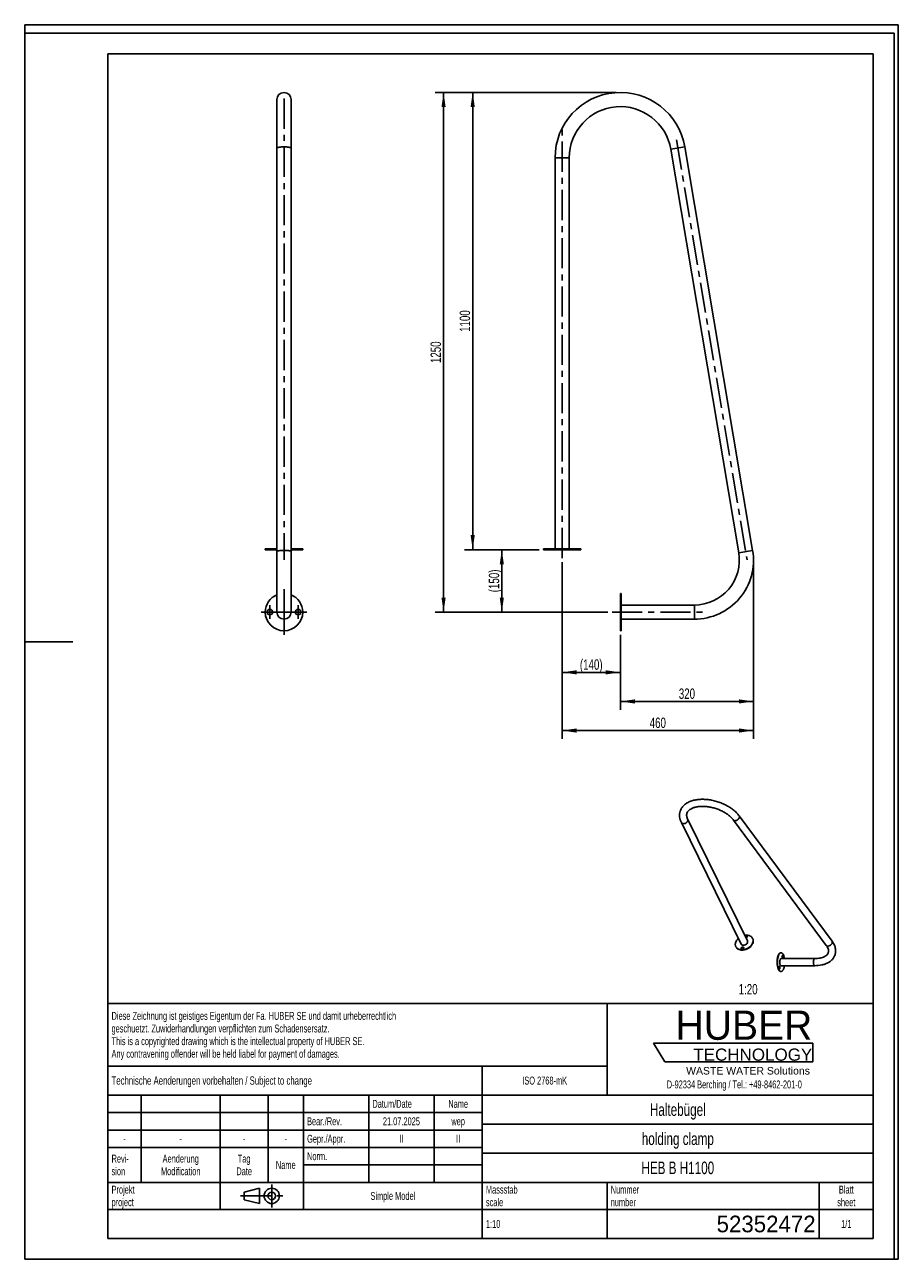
# Model space of a CAD drawing. Header units: millimetres. Extents: x 0 to 2100, y 0 to 2970.
import ezdxf

# ---------------------------------------------------------------- set-up
doc = ezdxf.new("R2010")
doc.units = ezdxf.units.MM
doc.header["$LTSCALE"] = 193.6
doc.linetypes.add('CENTER', pattern=[0.6, 0.375, -0.075, 0.075, -0.075])
doc.layers.get('0').update_dxf_attribs({"linetype": 'CONTINUOUS'})
for name, color, linetype in [('005_AXIS', 7, 'CONTINUOUS'), ('050_DIMENSIONING', 7, 'CONTINUOUS'), ('053_NOTES', 7, 'CONTINUOUS'), ('HUBER_Logo_BL0', 7, 'CONTINUOUS')]:
    doc.layers.add(name, color=color, linetype=linetype)
doc.styles.get("Standard").update_dxf_attribs({"font": 'txt', "width": 0.7})
doc.styles.add('TEXTSTYLE_2', font='txt')
doc.styles.add('TEXTSTYLE_3', font='arial.ttf')
doc.styles.add('TEXTSTYLE_4', font='txt')
doc.dimstyles.new('DIMSTYLE_1', dxfattribs={"dimtxt": 25, "dimasz": 35, "dimexe": 2, "dimexo": 1, "dimtad": 1, "dimtxsty": 'Standard', "dimblk": '_FILLED', "dimblk1": '_FILLED', "dimblk2": '_FILLED', "dimcen": 0.09, "dimazin": 2, "dimtp": 0.5, "dimtm": 0.5, "dimtfac": 1, "dimtofl": 0, "dimtmove": 0, "dimatfit": 3, "dimldrblk": '_FILLED', "dimfxl": 1, "dimtolj": 1, "dimarcsym": 0})
doc.dimstyles.new('DIMSTYLE_2', dxfattribs={"dimtxt": 25, "dimasz": 35, "dimexe": 2, "dimexo": 1, "dimtad": 1, "dimtxsty": 'Standard', "dimblk": '_FILLED', "dimblk1": '_FILLED', "dimblk2": '_FILLED', "dimcen": 0.09, "dimazin": 2, "dimtp": 0.8, "dimtm": 0.8, "dimtfac": 1, "dimtofl": 0, "dimtmove": 0, "dimatfit": 3, "dimldrblk": '_FILLED', "dimfxl": 1, "dimtolj": 1, "dimarcsym": 0})
doc.dimstyles.new('DIMSTYLE_3', dxfattribs={"dimtxt": 25, "dimasz": 35, "dimexe": 2, "dimexo": 1, "dimtad": 1, "dimtxsty": 'Standard', "dimblk": '_FILLED', "dimblk1": '_FILLED', "dimblk2": '_FILLED', "dimcen": 0.09, "dimazin": 2, "dimtp": 1.2, "dimtm": 1.2, "dimtfac": 1, "dimtofl": 0, "dimtmove": 0, "dimatfit": 3, "dimldrblk": '_FILLED', "dimfxl": 1, "dimtolj": 1, "dimarcsym": 0})

# ---------------------------------------------------------------- blocks, each defined once
blk = doc.blocks.new('HUBER_LOGO_BL0', base_point=(1705.8, 504.8))
at = {"layer": 'HUBER_Logo_BL0', "color": 5, "linetype": 'Continuous'}
for p, q in [((1894.2, 520.3), (1511.7, 520.3)), ((1511.7, 520.3), (1538.7, 475.3)), ((1894.2, 520.3), (1894.2, 475.3)), ((1538.7, 475.3), (1894.2, 475.3))]:
    blk.add_line(p, q, dxfattribs=at)
at = {"layer": 'HUBER_Logo_BL0', "color": 2, "linetype": 'Continuous', "attachment_point": 3, "line_spacing_factor": 0.78}
for s, insert, char_height, width, style in [('HUBER\\P\\fArial;\\H29.25;TECHNOLOGY ', (1893.2, 598.3), 70.2, 387.672, 'TEXTSTYLE_2'), ('WASTE WATER Solutions', (1887.6, 462.6), 18, 297.033, 'TEXTSTYLE_3')]:
    blk.add_mtext(s, dxfattribs=dict(at, insert=insert, char_height=char_height, width=width, style=style))
at = {"layer": 'HUBER_Logo_BL0', "color": 2, "linetype": 'Continuous', "insert": (1705.8, 430.2), "char_height": 19, "width": 810.893, "attachment_point": 2, "line_spacing_factor": 0.96}
blk.add_mtext('D-92334 Berching / Tel.: +49-8462-201-0', dxfattribs=at)
blk = doc.blocks.new('_FILLED')
at = {"color": 0, "linetype": 'ByBlock'}
blk.add_solid([(0, 0), (-1, 0.143), (-1, -0.143)], dxfattribs=at)
blk = doc.blocks.new('*D1')
at = {"layer": '050_DIMENSIONING', "color": 2, "linetype": 'Continuous', "transparency": 16777216}
for p, q in [((1751.9, 1672), (1751.9, 1322)), ((1431.9, 1502), (1431.9, 1322)), ((1431.9, 1342), (1591.9, 1342)), ((1751.9, 1342), (1591.9, 1342))]:
    blk.add_line(p, q, dxfattribs=at)
at = {"layer": '050_DIMENSIONING', "color": 2, "linetype": 'Continuous', "transparency": 16777216, "xscale": 35, "yscale": 35, "zscale": 35, "rotation": 180}
blk.add_blockref('_FILLED', (1431.9, 1342), dxfattribs=at)
at = {"layer": '050_DIMENSIONING', "color": 2, "linetype": 'Continuous', "transparency": 16777216, "xscale": 35, "yscale": 35, "zscale": 35}
blk.add_blockref('_FILLED', (1751.9, 1342), dxfattribs=at)
at = {"layer": '050_DIMENSIONING', "color": 2, "linetype": 'Continuous', "transparency": 16777216, "insert": (1591.9, 1373.2), "char_height": 25, "width": 85.714, "attachment_point": 2, "line_spacing_factor": 0.9}
blk.add_mtext('320', dxfattribs=at)
blk = doc.blocks.new('*D2')
at = {"layer": '050_DIMENSIONING', "color": 2, "linetype": 'Continuous', "transparency": 16777216}
for p, q in [((1291.9, 1677), (1291.9, 1252)), ((1751.9, 1672), (1751.9, 1252)), ((1291.9, 1272), (1521.9, 1272)), ((1751.9, 1272), (1521.9, 1272))]:
    blk.add_line(p, q, dxfattribs=at)
at = {"layer": '050_DIMENSIONING', "color": 2, "linetype": 'Continuous', "transparency": 16777216, "xscale": 35, "yscale": 35, "zscale": 35, "rotation": 180}
blk.add_blockref('_FILLED', (1291.9, 1272), dxfattribs=at)
at = {"layer": '050_DIMENSIONING', "color": 2, "linetype": 'Continuous', "transparency": 16777216, "xscale": 35, "yscale": 35, "zscale": 35}
blk.add_blockref('_FILLED', (1751.9, 1272), dxfattribs=at)
at = {"layer": '050_DIMENSIONING', "color": 2, "linetype": 'Continuous', "transparency": 16777216, "insert": (1521.9, 1303.2), "char_height": 25, "width": 88.393, "attachment_point": 2, "line_spacing_factor": 0.9}
blk.add_mtext('460', dxfattribs=at)
blk = doc.blocks.new('*D3')
at = {"layer": '050_DIMENSIONING', "color": 2, "linetype": 'Continuous', "transparency": 16777216}
for p, q in [((1421.9, 2807), (1056.9, 2807)), ((1076.9, 2807), (1076.9, 2257)), ((1076.9, 1707), (1076.9, 2257)), ((1236.9, 1707), (1056.9, 1707))]:
    blk.add_line(p, q, dxfattribs=at)
at = {"layer": '050_DIMENSIONING', "color": 2, "linetype": 'Continuous', "transparency": 16777216, "xscale": 35, "yscale": 35, "zscale": 35}
for p, rotation in [((1076.9, 2807), 90), ((1076.9, 1707), 270)]:
    blk.add_blockref('_FILLED', p, dxfattribs=dict(at, rotation=rotation))
at = {"layer": '050_DIMENSIONING', "color": 2, "linetype": 'Continuous', "transparency": 16777216, "insert": (1045.6, 2257), "char_height": 25, "width": 101.786, "attachment_point": 2, "rotation": 90, "line_spacing_factor": 0.9}
blk.add_mtext('1100', dxfattribs=at)
blk = doc.blocks.new('*D4')
at = {"layer": '050_DIMENSIONING', "color": 2, "linetype": 'Continuous', "transparency": 16777216}
for p, q in [((1421.9, 2807), (986.9, 2807)), ((1006.9, 2807), (1006.9, 2182)), ((1006.9, 1557), (1006.9, 2182)), ((1401.9, 1557), (986.9, 1557))]:
    blk.add_line(p, q, dxfattribs=at)
at = {"layer": '050_DIMENSIONING', "color": 2, "linetype": 'Continuous', "transparency": 16777216, "xscale": 35, "yscale": 35, "zscale": 35}
for p, rotation in [((1006.9, 2807), 90), ((1006.9, 1557), 270)]:
    blk.add_blockref('_FILLED', p, dxfattribs=dict(at, rotation=rotation))
at = {"layer": '050_DIMENSIONING', "color": 2, "linetype": 'Continuous', "transparency": 16777216, "insert": (975.6, 2182), "char_height": 25, "width": 107.143, "attachment_point": 2, "rotation": 90, "line_spacing_factor": 0.9}
blk.add_mtext('1250', dxfattribs=at)
blk = doc.blocks.new('*D5')
at = {"layer": '050_DIMENSIONING', "color": 2, "linetype": 'Continuous', "transparency": 16777216}
for p, q in [((1236.9, 1707), (1126.9, 1707)), ((1146.9, 1707), (1146.9, 1632)), ((1146.9, 1557), (1146.9, 1632)), ((1401.9, 1557), (1126.9, 1557))]:
    blk.add_line(p, q, dxfattribs=at)
at = {"layer": '050_DIMENSIONING', "color": 2, "linetype": 'Continuous', "transparency": 16777216, "xscale": 35, "yscale": 35, "zscale": 35}
for p, rotation in [((1146.9, 1707), 90), ((1146.9, 1557), 270)]:
    blk.add_blockref('_FILLED', p, dxfattribs=dict(at, rotation=rotation))
at = {"layer": '050_DIMENSIONING', "color": 2, "linetype": 'Continuous', "transparency": 16777216, "insert": (1115.6, 1632), "char_height": 25, "width": 109.821, "attachment_point": 2, "rotation": 90, "line_spacing_factor": 0.9}
blk.add_mtext('(150)', dxfattribs=at)
blk = doc.blocks.new('*D6')
at = {"layer": '050_DIMENSIONING', "color": 2, "linetype": 'Continuous', "transparency": 16777216}
for p, q in [((1291.9, 1677), (1291.9, 1392)), ((1431.9, 1502), (1431.9, 1392)), ((1291.9, 1412), (1361.9, 1412)), ((1431.9, 1412), (1361.9, 1412))]:
    blk.add_line(p, q, dxfattribs=at)
at = {"layer": '050_DIMENSIONING', "color": 2, "linetype": 'Continuous', "transparency": 16777216, "xscale": 35, "yscale": 35, "zscale": 35, "rotation": 180}
blk.add_blockref('_FILLED', (1291.9, 1412), dxfattribs=at)
at = {"layer": '050_DIMENSIONING', "color": 2, "linetype": 'Continuous', "transparency": 16777216, "xscale": 35, "yscale": 35, "zscale": 35}
blk.add_blockref('_FILLED', (1431.9, 1412), dxfattribs=at)
at = {"layer": '050_DIMENSIONING', "color": 2, "linetype": 'Continuous', "transparency": 16777216, "insert": (1361.9, 1443.2), "char_height": 25, "width": 112.5, "attachment_point": 2, "line_spacing_factor": 0.9}
blk.add_mtext('(140)', dxfattribs=at)
blk = doc.blocks.new('PROJEKTIONSMETHODE_1_BL1', base_point=(570, 152.5))
at = {"color": 2, "linetype": 'CENTER'}
for p, q in [((593.8, 180), (593.8, 125)), ((518.7, 152.5), (621.3, 152.5))]:
    blk.add_line(p, q, dxfattribs=at)
at = {"color": 2, "linetype": 'Continuous'}
for p, q in [((527.8, 161.7), (564.5, 170.8)), ((527.8, 143.3), (527.8, 161.7)), ((564.5, 134.2), (564.5, 170.8)), ((527.8, 143.3), (564.5, 134.2))]:
    blk.add_line(p, q, dxfattribs=at)
for radius in [18.3, 9.17]:
    blk.add_circle((593.8, 152.5), radius, dxfattribs=at)
blk = doc.blocks.new('*T9')
at = {"color": 3, "linetype": 'Continuous'}
for p, q in [((0, 0), (1840, 0)), ((0, 0), (0, -565)), ((1200, 0), (1200, -220)), ((1840, 0), (1840, -565)), ((0, -150), (1200, -150)), ((900, -150), (900, -565)), ((0, -220), (1840, -220)), ((80, -220), (80, -430)), ((270, -220), (270, -495)), ((385, -220), (385, -430)), ((470, -220), (470, -495)), ((627, -220), (627, -430)), ((784, -220), (784, -430)), ((0, -262), (900, -262)), ((900, -290), (1840, -290)), ((0, -304), (900, -304)), ((0, -346), (900, -346)), ((900, -360), (1840, -360)), ((470, -388), (900, -388)), ((0, -430), (1840, -430)), ((1200, -430), (1200, -565)), ((1710, -430), (1710, -565)), ((0, -495), (1840, -495)), ((0, -565), (1840, -565))]:
    blk.add_line(p, q, dxfattribs=at)
at = {"layer": '053_NOTES', "color": 2, "linetype": 'Continuous', "line_spacing_factor": 0.96}
for s, insert, char_height, width, attachment_point in [('Diese Zeichnung ist geistiges Eigentum der Fa. HUBER SE und damit urheberrechtlich \\Pgeschuetzt. Zuwiderhandlungen verpflichten zum Schadensersatz.\\PThis is a copyrighted drawing which is the intellectual property of HUBER SE.\\PAny contravening offender will be held liabel for payment of damages.', (8.75, -19.9), 19, 2214.8571, 1), ('Technische Aenderungen vorbehalten / Subject to change', (8.75, -175), 20, 1524.7619, 1), ('ISO 2768-mK', (1050, -175.5), 19, 332.9524, 2), ('Datum/Date', (635.75, -231.5), 19, 292.2381, 1), ('Name', (842, -231.5), 19, 126.6667, 2), ('Haltebügel', (1370, -240), 30, 409.1429, 2), ('Bear./Rev.', (478.75, -273.5), 19, 272.3333, 1), ('21.07.2025', (705.5, -273.5), 19, 278.6667, 2), ('wep', (842, -273.5), 19, 99.5238, 2), ('-', (40, -315.5), 19, 34.381, 2), ('-', (175, -315.5), 19, 34.381, 2), ('-', (327.5, -315.5), 19, 34.381, 2), ('-', (427.5, -315.5), 19, 34.381, 2), ('Gepr./Appr.', (478.75, -315.5), 19, 299.4762, 1), ('II', (705.5, -315.5), 19, 56.0952, 2), ('II', (842, -315.5), 19, 56.0952, 2), ('holding clamp', (1370, -310), 30, 544.2857, 2), ('Revi-\\Psion', (8.75, -363.3), 19, 138.4286, 1), ('Aenderung\\PModification', (175, -363.3), 19, 303.0952, 2), ('Tag\\PDate', (327.5, -363.3), 19, 117.619, 2), ('Name', (427.5, -378.5), 19, 126.6667, 2), ('Norm. ', (478.75, -357.5), 19, 175.5238, 1), ('HEB B H1100', (1370, -380), 30, 500, 2), ('Projekt\\Pproject', (8.75, -437.8), 19, 183.6667, 1), ('Massstab\\Pscale', (908.75, -437.8), 19, 224.381, 1), ('Nummer\\Pnumber', (1208.75, -437.8), 19, 186.381, 1), ('Blatt\\Psheet', (1775, -437.8), 19, 137.5238, 2), ('Simple Model', (685, -453), 19, 328.4286, 2), ('1:10', (908.75, -520.5), 19, 94.0952, 1), ('1/1', (1775, -520.5), 19, 79.619, 2)]:
    blk.add_mtext(s, dxfattribs=dict(at, insert=insert, char_height=char_height, width=width, attachment_point=attachment_point))
at = {"layer": '053_NOTES', "color": 2, "linetype": 'Continuous', "insert": (1701.25, -510), "char_height": 40, "width": 593.3333, "attachment_point": 3, "line_spacing_factor": 0.96, "style": 'TEXTSTYLE_4'}
blk.add_mtext('52352472', dxfattribs=at)

msp = doc.modelspace()

# ---------------------------------------------------------------- linework, layer by layer
at = {"color": 7, "linetype": 'Continuous'}
for p, q in [((0, 2970), (2100, 2970)), ((0, 0), (0, 2970)), ((0, 2970), (2100, 2970)), ((0, 0), (0, 2970)), ((2100, 0), (2100, 2970)), ((2100, 0), (2100, 2970)), ((606.309, 2673.171), (606.309, 2789.952)), ((640.309, 2673.171), (640.309, 2789.952)), ((606.309, 1702.684), (606.309, 2673.171)), ((640.309, 1702.684), (640.309, 2673.171)), ((1749.9, 1705.503), (1586.692, 2675.991)), ((1716.371, 1699.864), (1553.163, 2670.352)), ((606.309, 1556.953), (606.309, 1702.684)), ((640.309, 1556.953), (640.309, 1702.684)), ((1578.505, 1050.833), (1722.028, 758.366)), ((1593.767, 1058.322), (1737.289, 765.855)), ((1926.999, 755.106), (1703.818, 1056.738)), ((1940.665, 765.217), (1717.484, 1066.85)), ((1818.237, 723.368), (1899.29, 723.368)), ((1818.237, 706.368), (1899.29, 706.368)), ((0, 0), (2100, 0)), ((0, 0), (2100, 0))]:
    msp.add_line(p, q, dxfattribs=at)
at = {"color": 3, "linetype": 'Continuous'}
for p, q in [((0, 2950), (0, 1485)), ((2090, 2950), (0, 2950)), ((2090, 2950), (2090, 0)), ((0, 1485), (0, 0)), ((0, 1485), (116, 1485)), ((2090, 0), (0, 0))]:
    msp.add_line(p, q, dxfattribs=at)
at = {"color": 5, "linetype": 'Continuous'}
for p, q in [((200, 2900), (2040, 2900)), ((200, 2900), (200, 50)), ((2040, 2900), (2040, 50)), ((200, 50), (2040, 50))]:
    msp.add_line(p, q, dxfattribs=at)
at = {"color": 9, "linetype": 'Continuous'}
for p, q in [((1553.163, 2670.352), (1586.692, 2675.991)), ((1308.866, 2649.953), (1274.866, 2649.953)), ((1716.371, 1699.864), (1749.9, 1705.503)), ((1609.866, 1573.953), (1609.866, 1539.953))]:
    msp.add_line(p, q, dxfattribs=at)
at = {"color": 7, "linetype": 'Continuous'}
for centre, radius, start, end in [((623.309, 2789.953), 17, 90, 180), ((623.309, 2789.953), 17, 0, 90), ((1431.866, 2649.953), 157, 9.546155, 180), ((1431.866, 2649.953), 123, 9.546155, 180), ((1609.866, 1681.953), 142, 270, 9.546155), ((1609.866, 1681.953), 108, 270, 9.546155), ((623.309, 1556.953), 17, 180, 270), ((623.309, 1556.953), 17, 180, 270), ((623.309, 1556.953), 17, 270, 360), ((623.309, 1556.953), 17, 270, 360)]:
    msp.add_arc(centre, radius, start, end, dxfattribs=at)
at = {"color": 9, "linetype": 'Continuous'}
for points, knots in [([(606.309, 2673.171), (606.309, 2673.267), (606.384, 2673.486), (606.658, 2673.76), (607.074, 2674.022), (607.642, 2674.277), (608.357, 2674.522), (609.214, 2674.755), (610.206, 2674.975), (611.767, 2675.257), (613.979, 2675.549), (616.883, 2675.801), (620.033, 2675.956), (622.204, 2675.991), (623.309, 2675.991)], [0, 0, 0, 0, 0.01635268, 0.03718613, 0.06477008, 0.09991793, 0.14280495, 0.19329688, 0.2510766, 0.31569986, 0.46321305, 0.63062612, 0.81179915, 1, 1, 1, 1]), ([(623.309, 2675.991), (624.415, 2675.991), (626.585, 2675.956), (629.736, 2675.801), (632.64, 2675.549), (634.852, 2675.257), (636.412, 2674.975), (637.405, 2674.755), (638.262, 2674.522), (638.977, 2674.277), (639.544, 2674.022), (639.961, 2673.76), (640.234, 2673.486), (640.309, 2673.267), (640.309, 2673.171)], [0, 0, 0, 0, 0.18820085, 0.36937388, 0.53678695, 0.68430014, 0.7489234, 0.80670312, 0.85719505, 0.90008207, 0.93522992, 0.96281387, 0.98364732, 1, 1, 1, 1]), ([(606.309, 1702.684), (606.309, 1702.78), (606.384, 1702.998), (606.658, 1703.272), (607.074, 1703.535), (607.642, 1703.789), (608.357, 1704.034), (609.214, 1704.268), (610.206, 1704.487), (611.767, 1704.769), (613.979, 1705.061), (616.883, 1705.313), (620.033, 1705.468), (622.204, 1705.503), (623.309, 1705.503)], [0, 0, 0, 0, 0.01635268, 0.03718613, 0.06477008, 0.09991793, 0.14280495, 0.19329688, 0.2510766, 0.31569986, 0.46321305, 0.63062612, 0.81179915, 1, 1, 1, 1]), ([(623.309, 1705.503), (624.415, 1705.503), (626.585, 1705.468), (629.736, 1705.313), (632.64, 1705.061), (634.852, 1704.769), (636.412, 1704.487), (637.405, 1704.268), (638.262, 1704.034), (638.977, 1703.789), (639.544, 1703.535), (639.961, 1703.272), (640.234, 1702.998), (640.309, 1702.78), (640.309, 1702.684)], [0, 0, 0, 0, 0.18820085, 0.36937388, 0.53678695, 0.68430014, 0.7489234, 0.80670312, 0.85719505, 0.90008207, 0.93522992, 0.96281387, 0.98364732, 1, 1, 1, 1]), ([(1593.965, 1054.578), (1593.491, 1053.043), (1591.872, 1050.92), (1589.031, 1049.058), (1586.536, 1048.123), (1583.997, 1047.81), (1581.642, 1048.15), (1579.978, 1049.007), (1579.006, 1049.98), (1578.649, 1050.541), (1578.505, 1050.833)], [0, 0, 0, 0, 0.25118991, 0.39043539, 0.53009129, 0.66367211, 0.78638622, 0.89701112, 0.94907643, 1, 1, 1, 1]), ([(1593.767, 1058.322), (1594.037, 1057.771), (1594.354, 1056.496), (1594.16, 1055.207), (1593.965, 1054.578)], [0, 0, 0, 0, 0.48260623, 1, 1, 1, 1]), ([(1703.818, 1056.738), (1703.983, 1056.515), (1704.374, 1056.099), (1705.37, 1055.438), (1706.973, 1055.004), (1709.119, 1055.122), (1711.38, 1055.816), (1713.571, 1057.024), (1715.511, 1058.644), (1717.033, 1060.536), (1717.721, 1061.959), (1717.941, 1062.67)], [0, 0, 0, 0, 0.04678198, 0.09498973, 0.19959095, 0.31911524, 0.45236189, 0.59419217, 0.73747952, 0.87478755, 1, 1, 1, 1]), ([(1717.941, 1062.67), (1718.06, 1063.055), (1718.228, 1063.815), (1718.244, 1064.943), (1718.008, 1065.977), (1717.681, 1066.583), (1717.484, 1066.85)], [0, 0, 0, 0, 0.27708341, 0.53279405, 0.77126847, 1, 1, 1, 1]), ([(1926.999, 755.106), (1927.165, 754.882), (1927.556, 754.467), (1928.552, 753.806), (1930.155, 753.371), (1932.301, 753.49), (1934.562, 754.183), (1936.753, 755.392), (1938.693, 757.012), (1940.214, 758.904), (1940.903, 760.327), (1941.123, 761.038)], [0, 0, 0, 0, 0.04678198, 0.09498973, 0.19959095, 0.31911524, 0.45236189, 0.59419217, 0.73747952, 0.87478755, 1, 1, 1, 1]), ([(1941.123, 761.038), (1941.242, 761.422), (1941.409, 762.183), (1941.425, 763.311), (1941.19, 764.345), (1940.863, 764.951), (1940.665, 765.217)], [0, 0, 0, 0, 0.27708341, 0.53279405, 0.77126847, 1, 1, 1, 1]), ([(1896.697, 720.152), (1896.491, 719.483), (1896.175, 718.041), (1895.957, 715.786), (1895.984, 713.461), (1896.251, 711.241), (1896.737, 709.296), (1897.326, 707.931), (1897.903, 707.12), (1898.339, 706.697), (1898.803, 706.431), (1899.134, 706.368), (1899.29, 706.368)], [0, 0, 0, 0, 0.13942213, 0.29285393, 0.45038937, 0.60163902, 0.73696157, 0.84885841, 0.89490361, 0.93451984, 0.96882082, 1, 1, 1, 1]), ([(1899.29, 723.368), (1899.165, 723.368), (1898.905, 723.329), (1898.53, 723.16), (1898.17, 722.886), (1897.685, 722.357), (1897.15, 721.442), (1896.84, 720.614), (1896.697, 720.152)], [0, 0, 0, 0, 0.0859084, 0.17754021, 0.2794099, 0.39440344, 0.66812711, 1, 1, 1, 1])]:
    msp.add_open_spline(points, degree=3, knots=knots, dxfattribs=at)
at = {"color": 7, "linetype": 'Continuous'}
for points, knots in [([(1717.484, 1066.85), (1715.54, 1069.476), (1711.114, 1074.577), (1703.353, 1081.482), (1694.443, 1087.765), (1684.576, 1093.317), (1673.966, 1098.029), (1662.847, 1101.805), (1651.465, 1104.562), (1640.071, 1106.235), (1628.91, 1106.783), (1618.212, 1106.178), (1608.188, 1104.407), (1599.025, 1101.457), (1590.909, 1097.309), (1584.052, 1091.944), (1578.734, 1085.405), (1576.413, 1080.354), (1575.61, 1077.755)], [0, 0, 0, 0, 0.05942365, 0.12237199, 0.18855303, 0.25736547, 0.32798207, 0.3994327, 0.47068418, 0.54071823, 0.60860985, 0.67360841, 0.73522147, 0.79329582, 0.8480748, 0.9001874, 0.95051943, 1, 1, 1, 1]), ([(1575.61, 1077.755), (1574.948, 1075.613), (1574.079, 1071.147), (1574.201, 1064.272), (1575.672, 1057.396), (1577.446, 1052.991), (1578.505, 1050.833)], [0, 0, 0, 0, 0.24276343, 0.48831037, 0.73967868, 1, 1, 1, 1]), ([(1591.852, 1072.736), (1591.54, 1071.726), (1591.124, 1069.546), (1591.216, 1066.037), (1592.069, 1062.209), (1593.119, 1059.643), (1593.767, 1058.322)], [0, 0, 0, 0, 0.21325277, 0.44343653, 0.70332842, 1, 1, 1, 1]), ([(1703.818, 1056.738), (1702.339, 1058.736), (1698.881, 1062.699), (1692.723, 1068.162), (1685.46, 1073.288), (1677.287, 1077.915), (1668.416, 1081.909), (1659.076, 1085.16), (1649.505, 1087.583), (1639.949, 1089.118), (1630.66, 1089.733), (1621.89, 1089.423), (1613.886, 1088.222), (1606.887, 1086.206), (1601.094, 1083.501), (1596.634, 1080.276), (1593.518, 1076.691), (1592.254, 1074.038), (1591.852, 1072.736)], [0, 0, 0, 0, 0.05849305, 0.12328475, 0.19329845, 0.26730516, 0.34397838, 0.42193153, 0.49975003, 0.57602224, 0.64937042, 0.71848344, 0.78215611, 0.83935013, 0.88931783, 0.93187627, 0.967924, 1, 1, 1, 1]), ([(1931.818, 737.775), (1932.169, 738.913), (1932.55, 741.488), (1931.969, 745.716), (1930.135, 750.419), (1928.177, 753.514), (1926.999, 755.106)], [0, 0, 0, 0, 0.19195987, 0.41299121, 0.6806656, 1, 1, 1, 1]), ([(1948.06, 732.756), (1948.465, 734.066), (1949.09, 736.752), (1949.454, 740.885), (1949.254, 745.067), (1948.256, 750.69), (1945.66, 757.661), (1942.488, 762.754), (1940.665, 765.217)], [0, 0, 0, 0, 0.11909789, 0.23870882, 0.35938929, 0.48175525, 0.73377038, 1, 1, 1, 1]), ([(1899.29, 723.368), (1901.5, 723.368), (1905.77, 723.551), (1911.861, 724.413), (1917.302, 725.809), (1921.969, 727.667), (1925.766, 729.885), (1928.659, 732.349), (1930.685, 734.97), (1931.532, 736.85), (1931.818, 737.775)], [0, 0, 0, 0, 0.17597016, 0.33967571, 0.48899568, 0.62220049, 0.73828385, 0.83761432, 0.92291534, 1, 1, 1, 1]), ([(1899.29, 706.368), (1904.884, 706.368), (1913.13, 707.092), (1923.458, 709.883), (1930.349, 712.773), (1936.443, 716.521), (1941.593, 721.133), (1945.611, 726.562), (1947.41, 730.654), (1948.06, 732.756)], [0, 0, 0, 0, 0.28328272, 0.415206, 0.54063882, 0.66042213, 0.77588802, 0.8885901, 1, 1, 1, 1])]:
    msp.add_open_spline(points, degree=3, knots=knots, dxfattribs=at)
at = {"layer": '005_AXIS', "color": 7, "linetype": 'CENTER'}
for p, q in [((623.309, 2792.428), (623.309, 1682.684)), ((1291.866, 1686.953), (1291.866, 2723.852)), ((1566.611, 2692.894), (1736.452, 1682.961)), ((623.309, 1686.953), (623.309, 1728.953)), ((1291.866, 1686.953), (1291.866, 1728.953)), ((1291.866, 1686.953), (1291.866, 1728.953)), ((623.309, 1556.953), (623.309, 1611.953)), ((623.309, 1556.953), (568.309, 1556.953)), ((589.309, 1556.953), (572.809, 1556.953)), ((589.309, 1556.953), (589.309, 1573.453)), ((589.309, 1556.953), (605.809, 1556.953)), ((589.309, 1556.953), (589.309, 1540.453)), ((623.309, 1556.953), (678.309, 1556.953)), ((623.309, 1556.953), (623.309, 1501.953)), ((657.309, 1556.953), (640.809, 1556.953)), ((657.309, 1556.953), (657.309, 1573.453)), ((657.309, 1556.953), (673.809, 1556.953)), ((657.309, 1556.953), (657.309, 1540.453)), ((1411.866, 1556.953), (1639.632, 1556.953)), ((1411.866, 1556.953), (1453.866, 1556.953)), ((1411.866, 1556.953), (1453.866, 1556.953))]:
    msp.add_line(p, q, dxfattribs=at)
at = {"layer": '005_AXIS', "color": 7, "linetype": 'Continuous'}
for p, q in [((1274.866, 2649.953), (1274.866, 1708.953)), ((1308.866, 2649.953), (1308.866, 1708.953)), ((578.309, 1706.953), (578.309, 1708.953)), ((582.809, 1708.953), (578.309, 1708.953)), ((582.809, 1706.953), (578.309, 1706.953)), ((595.809, 1708.953), (582.809, 1708.953)), ((595.809, 1706.953), (582.809, 1706.953)), ((606.309, 1708.953), (595.809, 1708.953)), ((606.309, 1706.953), (595.809, 1706.953)), ((650.809, 1708.953), (640.309, 1708.953)), ((650.809, 1706.953), (640.309, 1706.953)), ((663.809, 1708.953), (650.809, 1708.953)), ((663.809, 1706.953), (650.809, 1706.953)), ((668.309, 1708.953), (663.809, 1708.953)), ((668.309, 1706.953), (663.809, 1706.953)), ((668.309, 1706.953), (668.309, 1708.953)), ((1246.866, 1708.953), (1246.866, 1706.953)), ((1274.866, 1708.953), (1246.866, 1708.953)), ((1285.366, 1706.953), (1246.866, 1706.953)), ((1274.897, 1708.953), (1274.866, 1708.953)), ((1285.366, 1708.953), (1274.897, 1708.953)), ((1291.866, 1708.953), (1285.366, 1708.953)), ((1291.866, 1706.953), (1285.366, 1706.953)), ((1298.368, 1708.953), (1291.866, 1708.953)), ((1298.368, 1706.953), (1291.866, 1706.953)), ((1308.836, 1708.953), (1298.368, 1708.953)), ((1336.866, 1706.953), (1298.368, 1706.953)), ((1308.866, 1708.953), (1308.836, 1708.953)), ((1336.866, 1708.953), (1308.866, 1708.953)), ((1336.866, 1708.953), (1336.866, 1706.953)), ((1431.866, 1563.453), (1431.866, 1601.953)), ((1433.866, 1601.953), (1431.866, 1601.953)), ((1433.866, 1573.953), (1433.866, 1601.953)), ((1431.866, 1556.953), (1431.866, 1563.453)), ((1431.866, 1550.451), (1431.866, 1556.953)), ((1431.866, 1511.953), (1431.866, 1550.451)), ((1433.866, 1573.953), (1609.866, 1573.953)), ((1433.866, 1573.923), (1433.866, 1573.953)), ((1433.866, 1563.453), (1433.866, 1573.923)), ((1433.866, 1556.953), (1433.866, 1563.453)), ((1433.866, 1550.451), (1433.866, 1556.953)), ((1433.866, 1539.984), (1433.866, 1550.451)), ((1433.866, 1539.953), (1433.866, 1539.984)), ((1433.866, 1539.953), (1609.866, 1539.953)), ((1433.866, 1511.953), (1433.866, 1539.953)), ((1433.866, 1511.953), (1431.866, 1511.953)), ((1709.459, 752.198), (1709.764, 751.577)), ((1749.857, 772.023), (1750.162, 771.401)), ((1750.136, 771.41), (1750.143, 771.394)), ((1750.136, 771.41), (1750.143, 771.393)), ((1818.237, 737.368), (1817.316, 737.368)), ((1818.237, 692.368), (1817.316, 692.368))]:
    msp.add_line(p, q, dxfattribs=at)
for centre, radius, start, end in [((623.309, 1556.953), 45, 112.20292, 180), ((623.309, 1556.953), 45, 0, 67.79708), ((623.309, 1556.953), 45, 180, 360), ((589.309, 1556.953), 6.5, 0, 180), ((589.309, 1556.953), 6.5, 180, 360), ((657.309, 1556.953), 6.5, 0, 180), ((657.309, 1556.953), 6.5, 180, 360), ((1719.985, 757.364), 11.725, 206.139468, 209.520528), ((1739.332, 766.858), 11.724, 22.847143, 26.137367)]:
    msp.add_arc(centre, radius, start, end, dxfattribs=at)
for points, knots in [([(1730.67, 779.349), (1731.042, 779.413), (1732.51, 779.634), (1733.998, 779.735), (1735.105, 779.735)], [0, 0, 0, 0, 0.25438585, 1, 1, 1, 1]), ([(1734.56, 777.973), (1734.322, 777.973), (1733.345, 777.875), (1732.41, 777.426), (1731.844, 776.949)], [0, 0, 0, 0, 0.24331192, 1, 1, 1, 1]), ([(1734.865, 777.351), (1734.627, 777.351), (1733.65, 777.253), (1732.715, 776.805), (1732.149, 776.327)], [0, 0, 0, 0, 0.24331192, 1, 1, 1, 1]), ([(1733.797, 772.97), (1734.295, 773.077), (1735.243, 773.466), (1736.187, 774.3), (1736.672, 775.104), (1736.865, 775.715), (1736.884, 776.317), (1736.773, 776.691), (1736.691, 776.859)], [0, 0, 0, 0, 0.27942531, 0.55000737, 0.67478111, 0.79029922, 0.89760414, 1, 1, 1, 1]), ([(1736.691, 776.859), (1736.607, 777.03), (1736.372, 777.354), (1735.868, 777.711), (1735.247, 777.928), (1734.794, 777.973), (1734.56, 777.973)], [0, 0, 0, 0, 0.2268552, 0.46504572, 0.72205382, 1, 1, 1, 1]), ([(1736.812, 776.531), (1736.605, 776.798), (1735.984, 777.237), (1735.25, 777.351), (1734.865, 777.351)], [0, 0, 0, 0, 0.4672874, 1, 1, 1, 1]), ([(1735.105, 779.735), (1736.725, 779.735), (1739.858, 779.425), (1744.159, 777.922), (1747.645, 775.452), (1749.275, 773.21), (1749.857, 772.023)], [0, 0, 0, 0, 0.27794609, 0.53495424, 0.7731448, 1, 1, 1, 1]), ([(1709.459, 752.198), (1709.106, 752.918), (1708.542, 754.45), (1708.171, 756.902), (1708.275, 759.464), (1709.056, 763.026), (1711.238, 767.443), (1713.881, 770.459), (1715.404, 771.858)], [0, 0, 0, 0, 0.10954426, 0.22122425, 0.33688028, 0.4578477, 0.71740585, 1, 1, 1, 1]), ([(1724.517, 743.864), (1722.896, 743.864), (1719.764, 744.174), (1715.462, 745.678), (1711.976, 748.147), (1710.347, 750.389), (1709.764, 751.577)], [0, 0, 0, 0, 0.27794609, 0.53495424, 0.7731448, 1, 1, 1, 1]), ([(1724.212, 744.485), (1722.659, 744.485), (1719.654, 744.771), (1715.503, 746.148), (1712.081, 748.411), (1710.408, 750.48), (1709.782, 751.586)], [0, 0, 0, 0, 0.27709801, 0.53427528, 0.77314047, 1, 1, 1, 1]), ([(1737.487, 762.11), (1737.013, 760.576), (1735.394, 758.453), (1732.553, 756.59), (1730.058, 755.655), (1727.519, 755.342), (1725.165, 755.682), (1723.5, 756.539), (1722.528, 757.513), (1722.171, 758.073), (1722.028, 758.366)], [0, 0, 0, 0, 0.25118999, 0.39043551, 0.53009143, 0.66367223, 0.78638629, 0.89701114, 0.94907642, 1, 1, 1, 1]), ([(1726.33, 751.34), (1725.764, 751.34), (1724.62, 751.07), (1723.431, 750.25), (1722.77, 749.374), (1722.481, 748.682), (1722.414, 747.988), (1722.532, 747.553), (1722.625, 747.362)], [0, 0, 0, 0, 0.27031312, 0.54447721, 0.67247314, 0.79026476, 0.8982216, 1, 1, 1, 1]), ([(1722.625, 747.362), (1722.71, 747.191), (1722.945, 746.867), (1723.449, 746.51), (1724.07, 746.293), (1724.522, 746.248), (1724.756, 746.248)], [0, 0, 0, 0, 0.2268552, 0.46504572, 0.72205382, 1, 1, 1, 1]), ([(1726.635, 750.718), (1726.109, 750.718), (1725.04, 750.483), (1723.902, 749.759), (1723.223, 748.976), (1722.883, 748.344), (1722.727, 747.695), (1722.759, 747.265), (1722.81, 747.068)], [0, 0, 0, 0, 0.26595493, 0.53784174, 0.6667275, 0.78673273, 0.89720316, 1, 1, 1, 1]), ([(1750.143, 771.394), (1750.423, 770.728), (1750.863, 769.326), (1751.239, 766.328), (1750.692, 762.315), (1748.577, 757.648), (1745.183, 753.321), (1740.742, 749.609), (1735.554, 746.75), (1729.966, 744.933), (1726.101, 744.485), (1724.212, 744.485)], [0, 0, 0, 0, 0.05049094, 0.10201822, 0.2103185, 0.32840233, 0.45630214, 0.59160461, 0.73035492, 0.86795012, 1, 1, 1, 1]), ([(1750.162, 771.401), (1750.486, 770.742), (1751.013, 769.347), (1751.549, 766.335), (1751.163, 762.256), (1749.159, 757.474), (1745.804, 753.018), (1741.341, 749.181), (1736.08, 746.217), (1730.39, 744.329), (1726.444, 743.864), (1724.517, 743.864)], [0, 0, 0, 0, 0.05052474, 0.10188058, 0.20948642, 0.32689507, 0.45447487, 0.58990068, 0.72912669, 0.86736055, 1, 1, 1, 1]), ([(1724.756, 746.248), (1725.322, 746.248), (1726.466, 746.517), (1727.656, 747.338), (1728.316, 748.214), (1728.605, 748.905), (1728.672, 749.599), (1728.555, 750.034), (1728.461, 750.226)], [0, 0, 0, 0, 0.27031312, 0.54447721, 0.67247314, 0.79026476, 0.8982216, 1, 1, 1, 1]), ([(1728.461, 750.226), (1728.377, 750.397), (1728.141, 750.721), (1727.638, 751.078), (1727.016, 751.295), (1726.564, 751.34), (1726.33, 751.34)], [0, 0, 0, 0, 0.2268552, 0.46504572, 0.72205382, 1, 1, 1, 1]), ([(1728.582, 749.898), (1728.375, 750.165), (1727.754, 750.603), (1727.02, 750.718), (1726.635, 750.718)], [0, 0, 0, 0, 0.4672874, 1, 1, 1, 1]), ([(1737.289, 765.855), (1737.56, 765.303), (1737.876, 764.028), (1737.682, 762.74), (1737.487, 762.11)], [0, 0, 0, 0, 0.48260624, 1, 1, 1, 1]), ([(1811.869, 697.243), (1811.493, 698.009), (1810.804, 699.681), (1809.665, 703.445), (1808.746, 708.753), (1808.424, 715.45), (1808.809, 721.094), (1809.533, 725.393), (1810.246, 728.309), (1811.123, 730.911), (1812.144, 733.139), (1813.287, 734.948), (1814.535, 736.299), (1815.88, 737.161), (1816.858, 737.368), (1817.316, 737.368)], [0, 0, 0, 0, 0.05847661, 0.12356834, 0.26915401, 0.42613487, 0.58202267, 0.65569106, 0.72458349, 0.78750093, 0.84352655, 0.89215311, 0.93349188, 0.9686198, 1, 1, 1, 1]), ([(1812.79, 697.243), (1812.414, 698.009), (1811.725, 699.681), (1810.586, 703.445), (1809.667, 708.753), (1809.345, 715.45), (1809.73, 721.094), (1810.454, 725.393), (1811.167, 728.309), (1812.044, 730.911), (1813.065, 733.139), (1814.208, 734.948), (1815.456, 736.299), (1816.801, 737.161), (1817.779, 737.368), (1818.237, 737.368)], [0, 0, 0, 0, 0.05847661, 0.12356834, 0.26915401, 0.42613487, 0.58202267, 0.65569106, 0.72458349, 0.78750093, 0.84352655, 0.89215311, 0.93349188, 0.9686198, 1, 1, 1, 1]), ([(1815.644, 720.152), (1815.437, 719.483), (1815.121, 718.041), (1814.904, 715.786), (1814.93, 713.461), (1815.197, 711.241), (1815.684, 709.296), (1816.273, 707.931), (1816.85, 707.12), (1817.286, 706.697), (1817.749, 706.431), (1818.08, 706.368), (1818.237, 706.368)], [0, 0, 0, 0, 0.13942223, 0.29285414, 0.45038967, 0.60163936, 0.73696189, 0.84885863, 0.89490375, 0.9345199, 0.96882083, 1, 1, 1, 1]), ([(1818.237, 723.368), (1818.112, 723.368), (1817.852, 723.329), (1817.477, 723.16), (1817.117, 722.886), (1816.632, 722.357), (1816.097, 721.442), (1815.787, 720.614), (1815.644, 720.152)], [0, 0, 0, 0, 0.08590838, 0.17754027, 0.27941006, 0.39440369, 0.66812736, 1, 1, 1, 1]), ([(1818.237, 737.368), (1818.735, 737.368), (1819.81, 737.118), (1821.261, 736.097), (1822.59, 734.514), (1823.328, 733.217), (1823.683, 732.493)], [0, 0, 0, 0, 0.19544253, 0.41791587, 0.68405232, 1, 1, 1, 1]), ([(1822.352, 731.435), (1822.286, 731.435), (1822.145, 731.405), (1821.95, 731.28), (1821.77, 731.085), (1821.534, 730.711), (1821.305, 730.094), (1821.133, 729.229), (1821.067, 728.269), (1821.114, 727.301), (1821.268, 726.414), (1821.451, 725.872), (1821.565, 725.639)], [0, 0, 0, 0, 0.03139334, 0.06653597, 0.10789205, 0.15653897, 0.27536221, 0.41788462, 0.57383773, 0.73088436, 0.87653102, 1, 1, 1, 1]), ([(1821.565, 725.639), (1821.616, 725.534), (1821.723, 725.347), (1821.915, 725.118), (1822.125, 724.971), (1822.28, 724.935), (1822.352, 724.935)], [0, 0, 0, 0, 0.31594738, 0.58208408, 0.80455746, 1, 1, 1, 1]), ([(1821.891, 725.157), (1822.01, 725.276), (1822.221, 725.599), (1822.544, 726.444), (1822.734, 727.737), (1822.684, 729.079), (1822.474, 730.089), (1822.313, 730.535), (1822.218, 730.73)], [0, 0, 0, 0, 0.08669126, 0.19639889, 0.46681412, 0.75610519, 0.88733638, 1, 1, 1, 1]), ([(1822.218, 730.73), (1822.194, 730.779), (1822.103, 730.95), (1821.991, 731.112), (1821.892, 731.211)], [0, 0, 0, 0, 0.27859688, 1, 1, 1, 1]), ([(1823.139, 730.73), (1823.087, 730.835), (1822.981, 731.022), (1822.789, 731.251), (1822.579, 731.398), (1822.424, 731.435), (1822.352, 731.435)], [0, 0, 0, 0, 0.31594738, 0.58208408, 0.80455746, 1, 1, 1, 1]), ([(1822.352, 724.935), (1822.418, 724.935), (1822.559, 724.964), (1822.754, 725.089), (1822.934, 725.284), (1823.17, 725.658), (1823.399, 726.276), (1823.571, 727.14), (1823.636, 728.1), (1823.59, 729.068), (1823.436, 729.955), (1823.253, 730.497), (1823.139, 730.73)], [0, 0, 0, 0, 0.03139334, 0.06653597, 0.10789205, 0.15653897, 0.27536221, 0.41788462, 0.57383773, 0.73088436, 0.87653102, 1, 1, 1, 1]), ([(1823.683, 732.493), (1824.33, 731.174), (1825.417, 728.17), (1826.081, 725.057), (1826.349, 723.37)], [0, 0, 0, 0, 0.46241724, 1, 1, 1, 1]), ([(1817.316, 692.368), (1816.817, 692.368), (1815.743, 692.618), (1814.292, 693.639), (1812.962, 695.222), (1812.224, 696.519), (1811.869, 697.243)], [0, 0, 0, 0, 0.19544253, 0.41791587, 0.68405232, 1, 1, 1, 1]), ([(1818.237, 692.368), (1817.738, 692.368), (1816.664, 692.618), (1815.213, 693.639), (1813.883, 695.222), (1813.145, 696.519), (1812.79, 697.243)], [0, 0, 0, 0, 0.19544253, 0.41791587, 0.68405232, 1, 1, 1, 1]), ([(1814.122, 704.801), (1814.055, 704.801), (1813.914, 704.771), (1813.72, 704.647), (1813.54, 704.452), (1813.304, 704.078), (1813.074, 703.46), (1812.903, 702.596), (1812.837, 701.636), (1812.884, 700.668), (1813.038, 699.781), (1813.22, 699.239), (1813.335, 699.006)], [0, 0, 0, 0, 0.03139334, 0.06653597, 0.10789205, 0.15653897, 0.27536221, 0.41788462, 0.57383773, 0.73088436, 0.87653102, 1, 1, 1, 1]), ([(1813.335, 699.006), (1813.386, 698.901), (1813.493, 698.714), (1813.685, 698.485), (1813.894, 698.338), (1814.05, 698.301), (1814.122, 698.301)], [0, 0, 0, 0, 0.31594738, 0.58208408, 0.80455746, 1, 1, 1, 1]), ([(1813.661, 698.524), (1813.779, 698.643), (1813.99, 698.966), (1814.314, 699.811), (1814.504, 701.104), (1814.453, 702.446), (1814.243, 703.456), (1814.083, 703.902), (1813.987, 704.097)], [0, 0, 0, 0, 0.08669126, 0.19639889, 0.46681412, 0.75610519, 0.88733638, 1, 1, 1, 1]), ([(1813.987, 704.097), (1813.963, 704.146), (1813.873, 704.317), (1813.76, 704.479), (1813.662, 704.578)], [0, 0, 0, 0, 0.27859688, 1, 1, 1, 1]), ([(1814.908, 704.097), (1814.857, 704.202), (1814.751, 704.389), (1814.558, 704.618), (1814.349, 704.765), (1814.194, 704.801), (1814.122, 704.801)], [0, 0, 0, 0, 0.31594738, 0.58208408, 0.80455746, 1, 1, 1, 1]), ([(1814.122, 698.301), (1814.188, 698.301), (1814.329, 698.331), (1814.523, 698.456), (1814.704, 698.651), (1814.939, 699.025), (1815.169, 699.642), (1815.34, 700.507), (1815.406, 701.467), (1815.359, 702.435), (1815.205, 703.322), (1815.023, 703.864), (1814.908, 704.097)], [0, 0, 0, 0, 0.03139334, 0.06653597, 0.10789205, 0.15653897, 0.27536221, 0.41788462, 0.57383773, 0.73088436, 0.87653102, 1, 1, 1, 1]), ([(1826.349, 706.366), (1826.19, 705.367), (1825.823, 703.448), (1825.093, 700.73), (1824.218, 698.316), (1823.215, 696.255), (1822.104, 694.588), (1820.898, 693.344), (1819.606, 692.556), (1818.675, 692.368), (1818.237, 692.368)], [0, 0, 0, 0, 0.17635385, 0.34066544, 0.49040126, 0.62369004, 0.73961222, 0.8386726, 0.92355984, 1, 1, 1, 1])]:
    msp.add_open_spline(points, degree=3, knots=knots, dxfattribs=at)

# ---------------------------------------------------------------- block references
msp.add_blockref('*T9', (200, 615))
at = {"color": 2, "linetype": 'Continuous'}
msp.add_blockref('PROJEKTIONSMETHODE_1_BL1', (570, 152.5), dxfattribs=at)
at = {"layer": 'HUBER_Logo_BL0'}
msp.add_blockref('HUBER_LOGO_BL0', (1705.796, 504.774), dxfattribs=at)

# ---------------------------------------------------------------- texts
at = {"layer": '053_NOTES', "color": 2, "linetype": 'Continuous', "insert": (1761.779, 662.268), "char_height": 25, "width": 93.75, "attachment_point": 3, "line_spacing_factor": 0.9}
msp.add_mtext('1:20', dxfattribs=at)

# ---------------------------------------------------------------- dimensions: what is measured, and where the dimension line sits
at = {"layer": '050_DIMENSIONING', "color": 2, "linetype": 'Continuous'}
for base, p1, picture, middle in [((1006.88, 2806.953), (1402.866, 1556.953), '*D4', (1006.88, 2178.382)), ((1076.88, 2806.953), (1237.866, 1706.953), '*D3', (1076.88, 2253.382))]:
    dim = msp.add_linear_dim(base=base, p1=p1, p2=(1422.866, 2806.953), angle=90, dimstyle='DIMSTYLE_3', dxfattribs=at)
    dim.commit()
    dim.dimension.update_dxf_attribs({"geometry": picture, "text_midpoint": middle, "dimtype": 160})
dim = msp.add_linear_dim(base=(1146.88, 1556.953), p1=(1237.866, 1706.953), p2=(1402.866, 1556.953), angle=270, text='(<>)', dimstyle='DIMSTYLE_1', dxfattribs=at)
dim.commit()
dim.dimension.update_dxf_attribs({"geometry": '*D5', "text_midpoint": (1146.88, 1631.953), "dimtype": 160})
for base, p1, dimstyle, picture, middle in [((1751.866, 1271.967), (1291.866, 1677.953), 'DIMSTYLE_2', '*D2', (1518.295, 1271.967)), ((1751.866, 1341.967), (1431.866, 1502.953), 'DIMSTYLE_1', '*D1', (1588.295, 1341.967))]:
    dim = msp.add_linear_dim(base=base, p1=p1, p2=(1751.866, 1672.953), dimstyle=dimstyle, dxfattribs=at)
    dim.commit()
    dim.dimension.update_dxf_attribs({"geometry": picture, "text_midpoint": middle, "dimtype": 160})
dim = msp.add_linear_dim(base=(1431.866, 1411.967), p1=(1291.866, 1677.953), p2=(1431.866, 1502.953), text='(<>)', dimstyle='DIMSTYLE_1', dxfattribs=at)
dim.commit()
dim.dimension.update_dxf_attribs({"geometry": '*D6', "text_midpoint": (1361.866, 1411.967), "dimtype": 160})

doc.saveas('drawing.dxf')
